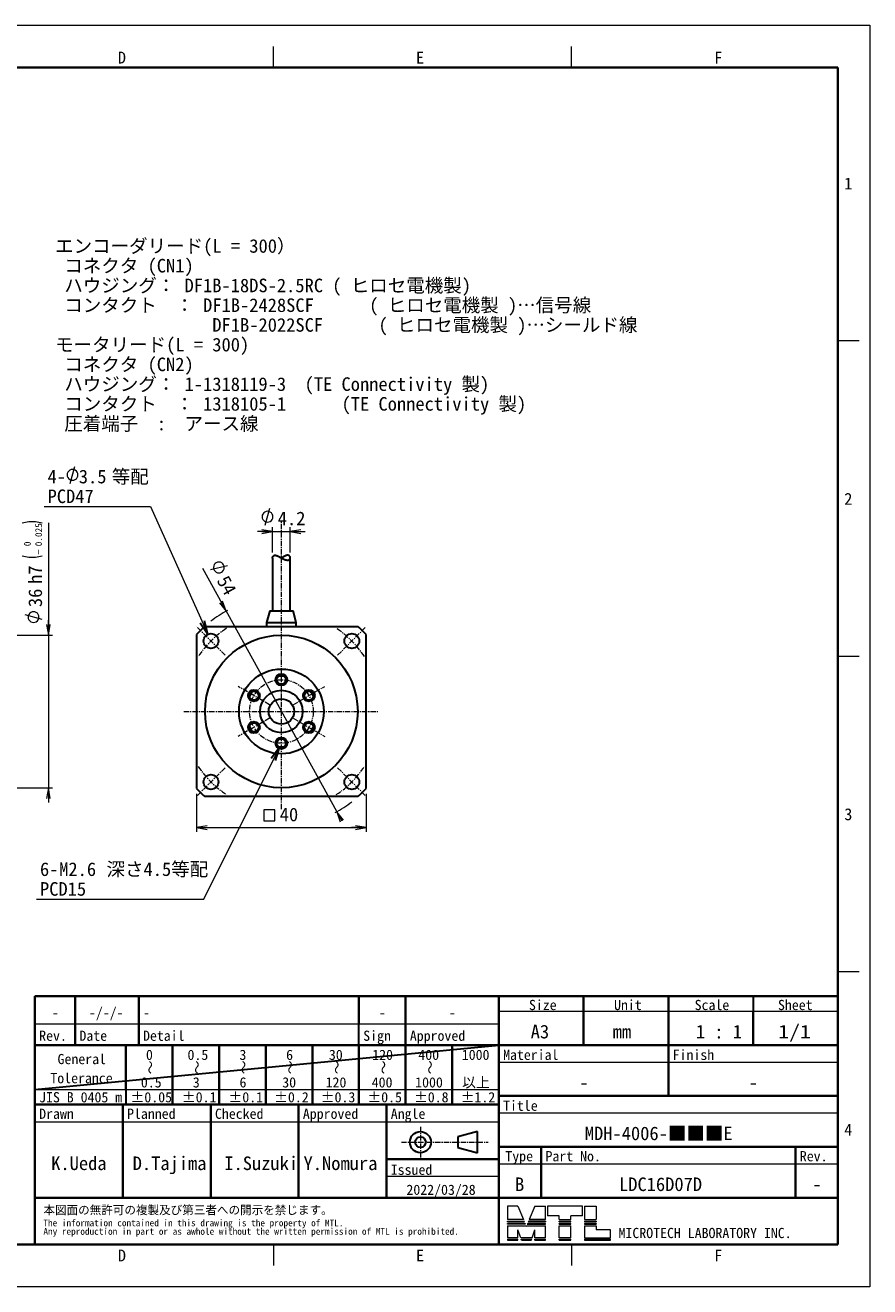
# Model space of a CAD drawing. Header units: millimetres. Extents: x 0 to 422, y 0 to 298.
# Tile 49 of 49: x 223 to 422, y 0 to 298. Entities that reach past the tile are written whole.
import ezdxf

# ---------------------------------------------------------------- set-up
doc = ezdxf.new("R2010")
doc.units = ezdxf.units.MM
doc.linetypes.add('CENTER', pattern=[2, 1.25, -0.25, 0.25, -0.25])
doc.linetypes.add('DOT', pattern=[0.5, 0.25, -0.25])
doc.styles.add('ｍｓ ｐゴシック', font='msgothic.ttc')
doc.dimstyles.get("Standard").update_dxf_attribs({"dimtxt": 0.18, "dimasz": 0.18, "dimexe": 0.18, "dimexo": 0.0625, "dimgap": 0.09, "dimtad": 0, "dimtih": 1, "dimtoh": 1, "dimdec": 4, "dimzin": 0, "dimdsep": 46, "dimcen": 0.09, "dimadec": 0, "dimazin": 0, "dimtfac": 1, "dimtdec": 4, "dimtofl": 0, "dimtmove": 0, "dimatfit": 3, "dimfxl": 1, "dimtolj": 1, "dimtzin": 0, "dimarcsym": 0})

# ---------------------------------------------------------------- blocks, each defined once
blk = doc.blocks.new('*D9')
at = {"color": 7, "linetype": 'Continuous', "lineweight": 9, "transparency": 16777216}
for p, q in [((228.23, 180.13), (228.23, 115.17)), ((226.73, 157.38), (222.73, 158.45)), ((228.23, 153.67), (228.23, 157.17)), ((201.03, 153.67), (229.23, 153.67)), ((201.03, 117.67), (229.23, 117.67)), ((228.23, 117.67), (228.23, 114.17))]:
    blk.add_line(p, q, dxfattribs=at)
for points in [[(226.73, 180.05), (225.19, 180.38), (223.61, 180.38), (222.07, 180.05)], [(222.07, 172.38), (223.61, 172.06), (225.19, 172.06), (226.73, 172.38)]]:
    blk.add_lwpolyline(points, dxfattribs=at)
blk.add_lwpolyline([(224.73, 159.19), (224.4, 159.15), (224.09, 159.02), (223.83, 158.82), (223.62, 158.56), (223.5, 158.25), (223.45, 157.92), (223.5, 157.59), (223.62, 157.28), (223.83, 157.02), (224.09, 156.81), (224.4, 156.69), (224.73, 156.64), (225.06, 156.69), (225.36, 156.81), (225.63, 157.02), (225.83, 157.28), (225.96, 157.59), (226, 157.92), (225.96, 158.25), (225.83, 158.56), (225.63, 158.82), (225.36, 159.02), (225.06, 159.15)], close=True, dxfattribs=at)
at = {"color": 7, "linetype": 'Continuous', "lineweight": 20, "transparency": 16777216}
for points in [[(227.79, 156.17, 0), (228.23, 153.67, 0), (228.67, 156.17, 0)], [(228.67, 115.17, 0), (228.23, 117.67, 0), (227.79, 115.17, 0)]]:
    blk.add_polyline3d(points, dxfattribs=at)
at = {"color": 7, "linetype": 'Continuous', "lineweight": 9, "transparency": 16777216, "style": 'ｍｓ ｐゴシック'}
for s, height, width, p in [('0.025', 1.602, 0.999502, (226.73, 174.63)), ('0', 1.6, 0.99968, (224.07, 174.65)), ('−', 1.6, 1.000906, (226.72, 172.68)), ('h7', 3.202, 0.999712, (226.73, 165.74)), ('36', 3.201, 1.000554, (226.73, 160.28))]:
    blk.add_text(s, height=height, rotation=90, dxfattribs=dict(at, width=width)).set_placement(p)
blk = doc.blocks.new('*D19')
at = {"color": 7, "linetype": 'Continuous', "lineweight": 9, "transparency": 16777216}
for p, q in [((266.45, 169.13), (270.47, 170.13)), ((264.55, 169.47), (297.45, 109.84))]:
    blk.add_line(p, q, dxfattribs=at)
blk.add_lwpolyline([(269.07, 168.51), (269.34, 168.71), (269.55, 168.97), (269.68, 169.28), (269.73, 169.6), (269.7, 169.94), (269.58, 170.25), (269.38, 170.51), (269.12, 170.72), (268.81, 170.85), (268.48, 170.9), (268.15, 170.87), (267.84, 170.75), (267.57, 170.55), (267.37, 170.29), (267.23, 169.98), (267.18, 169.65), (267.22, 169.32), (267.34, 169.01), (267.54, 168.75), (267.8, 168.54), (268.1, 168.4), (268.43, 168.35), (268.76, 168.39)], close=True, dxfattribs=at)
at = {"color": 7, "linetype": 'Continuous', "lineweight": 20, "transparency": 16777216}
for points in [[(268.56, 161.28, 0), (270.16, 159.31, 0), (269.33, 161.71, 0)], [(297.84, 110.05, 0), (296.24, 112.03, 0), (297.06, 109.62, 0)]]:
    blk.add_polyline3d(points, dxfattribs=at)
at = {"color": 7, "linetype": 'Continuous', "lineweight": 9, "transparency": 16777216, "style": 'ｍｓ ｐゴシック', "width": 0.99985}
blk.add_text('54', height=3.201, rotation=298.8866, dxfattribs=at).set_placement((267.87, 166.55))
blk = doc.blocks.new('*D20')
at = {"color": 7, "linetype": 'Continuous', "lineweight": 9, "transparency": 16777216}
for p, q in [((263.2, 116.23), (263.2, 107.27)), ((303.2, 116.23), (303.2, 107.27)), ((263.2, 108.27), (266.7, 108.27)), ((263.2, 108.27), (303.2, 108.27)), ((303.2, 108.27), (299.7, 108.27))]:
    blk.add_line(p, q, dxfattribs=at)
at = {"color": 7, "linetype": 'Continuous', "lineweight": 20, "transparency": 16777216}
blk.add_lwpolyline([(279.09, 109.89), (281.64, 109.89), (281.64, 112.44), (279.09, 112.44)], close=True, dxfattribs=at)
for points in [[(265.7, 108.71, 0), (263.2, 108.27, 0), (265.7, 107.82, 0)], [(300.7, 107.82, 0), (303.2, 108.27, 0), (300.7, 108.71, 0)]]:
    blk.add_polyline3d(points, dxfattribs=at)
at = {"color": 7, "linetype": 'Continuous', "lineweight": 9, "transparency": 16777216, "style": 'ｍｓ ｐゴシック', "width": 0.999882}
blk.add_text('40', height=3.201, dxfattribs=at).set_placement((282.81, 109.77))
blk = doc.blocks.new('*D21')
at = {"color": 7, "linetype": 'Continuous', "lineweight": 9, "transparency": 16777216}
for p, q in [((279.4, 179.6), (280.47, 183.6)), ((281.1, 173.16), (281.1, 179.1)), ((285.3, 173.16), (285.3, 179.1)), ((281.1, 178.1), (277.6, 178.1)), ((278.6, 178.1), (287.8, 178.1)), ((285.3, 178.1), (288.8, 178.1))]:
    blk.add_line(p, q, dxfattribs=at)
blk.add_lwpolyline([(281.21, 181.6), (281.16, 181.93), (281.04, 182.23), (280.83, 182.5), (280.57, 182.7), (280.26, 182.83), (279.93, 182.87), (279.6, 182.83), (279.3, 182.7), (279.03, 182.5), (278.83, 182.23), (278.7, 181.93), (278.66, 181.6), (278.7, 181.27), (278.83, 180.96), (279.03, 180.69), (279.3, 180.49), (279.6, 180.36), (279.93, 180.32), (280.26, 180.36), (280.57, 180.49), (280.83, 180.69), (281.04, 180.96), (281.16, 181.27)], close=True, dxfattribs=at)
at = {"color": 7, "linetype": 'Continuous', "lineweight": 20, "transparency": 16777216}
for points in [[(278.6, 177.65, 0), (281.1, 178.1, 0), (278.6, 178.54, 0)], [(287.8, 178.54, 0), (285.3, 178.1, 0), (287.8, 177.65, 0)]]:
    blk.add_polyline3d(points, dxfattribs=at)
at = {"color": 7, "linetype": 'Continuous', "lineweight": 9, "transparency": 16777216, "style": 'ｍｓ ｐゴシック', "width": 1.000662}
blk.add_text('4.2', height=3.2, dxfattribs=at).set_placement((282.34, 179.6))

msp = doc.modelspace()

# ---------------------------------------------------------------- linework, layer by layer
at = {"color": 5, "linetype": 'Continuous', "lineweight": 9, "true_color": 0x0000ff}
for p, q in [((0, 297.5), (422, 297.5)), ((422, 297.5), (422, 0)), ((422, 0), (0, 0))]:
    msp.add_line(p, q, dxfattribs=at)
at = {"color": 7, "linetype": 'Continuous', "lineweight": 9}
for p, q in [((281.33333, 287.5), (281.33333, 292.5)), ((351.66667, 287.5), (351.66667, 292.5)), ((414.5, 223.125), (419.5, 223.125)), ((233.39705, 189.46707), (234.46885, 193.46707)), ((227.23977, 184.0307), (252.35341, 184.0307)), ((414.5, 148.75), (419.5, 148.75)), ((225.45104, 91.43728), (264.92377, 91.43728)), ((414.5, 74.375), (419.5, 74.375)), ((334.5, 65), (354.5, 65)), ((354.5, 65), (374.5, 65)), ((374.5, 65), (394.5, 65)), ((394.5, 65), (414.5, 65)), ((225.06, 62), (234.56, 62)), ((234.56, 62), (249.56, 62)), ((249.56, 62), (301.5, 62)), ((301.5, 62), (312.5, 62)), ((312.5, 62), (334.5, 62)), ((334.5, 53), (414.5, 53)), ((225.06, 46.5), (246.5, 46.5)), ((246.5, 46.5), (257.5, 46.5)), ((257.5, 46.5), (268.5, 46.5)), ((268.5, 46.5), (279.5, 46.5)), ((279.5, 46.5), (290.5, 46.5)), ((290.5, 46.5), (301.5, 46.5)), ((301.5, 46.5), (312.5, 46.5)), ((312.5, 46.5), (323.5, 46.5)), ((323.5, 46.5), (334.5, 46.5)), ((225.06, 38.9), (245.795, 38.9)), ((245.795, 38.9), (266.53, 38.9)), ((266.53, 38.9), (287.265, 38.9)), ((287.265, 38.9), (308, 38.9)), ((308, 38.9), (334.5, 38.9)), ((334.5, 41), (414.5, 41)), ((334.5, 29), (344.5, 29)), ((344.5, 29), (404.5, 29)), ((404.5, 29), (414.5, 29)), ((334.5, 26), (308, 26)), ((336.5, 19), (336.5, 15.85)), ((339, 19), (336.5, 19)), ((339, 19), (340.347, 15.85)), ((343, 19), (341.653, 15.85)), ((343, 19), (345.5, 19)), ((345.5, 15.85), (345.5, 19)), ((354.2, 19), (346, 19)), ((346, 19), (346, 16.7)), ((354.2, 16.7), (354.2, 19)), ((354.7, 19), (357.45, 19)), ((354.7, 19), (354.7, 15.85)), ((357.45, 19), (357.45, 15.85)), ((340.347, 15.85), (336.5, 15.85)), ((336.5, 15.5), (340.453, 15.5)), ((336.5, 15.3), (336.5, 15.5)), ((336.5, 15.3), (340.579, 15.3)), ((336.5, 14.75), (336.5, 14.95)), ((336.5, 14.95), (340.684, 14.95)), ((340.579, 15.3), (340.453, 15.5)), ((340.811, 14.75), (340.684, 14.95)), ((341.189, 14.75), (341.316, 14.95)), ((345.5, 14.95), (341.316, 14.95)), ((341.421, 15.3), (341.547, 15.5)), ((345.5, 15.3), (341.421, 15.3)), ((345.5, 15.5), (341.547, 15.5)), ((345.5, 15.85), (341.653, 15.85)), ((345.5, 15.5), (345.5, 15.3)), ((345.5, 14.75), (345.5, 14.95)), ((348.7, 16.7), (346, 16.7)), ((348.7, 15.85), (348.7, 16.7)), ((348.7, 15.85), (351.5, 15.85)), ((348.7, 15.3), (348.7, 15.5)), ((348.7, 15.5), (351.5, 15.5)), ((348.7, 15.3), (351.5, 15.3)), ((348.7, 14.95), (351.5, 14.95)), ((348.7, 14.75), (348.7, 14.95)), ((354.2, 16.7), (351.5, 16.7)), ((351.5, 15.85), (351.5, 16.7)), ((351.5, 15.3), (351.5, 15.5)), ((351.5, 14.75), (351.5, 14.95)), ((354.7, 15.85), (357.45, 15.85)), ((354.7, 15.5), (354.7, 15.3)), ((354.7, 15.5), (357.45, 15.5)), ((354.7, 15.3), (357.45, 15.3)), ((354.7, 14.95), (357.45, 14.95)), ((354.7, 14.95), (354.7, 14.75)), ((357.45, 15.5), (357.45, 15.3)), ((357.45, 14.95), (357.45, 14.75)), ((340.811, 14.75), (336.5, 14.75)), ((336.5, 14.4), (340.916, 14.4)), ((336.5, 14.4), (336.5, 11.55)), ((339.658, 11.55), (339, 13.437)), ((339, 11.55), (339, 13.437)), ((340.916, 14.4), (341, 14.25)), ((341.084, 14.4), (341, 14.25)), ((341.084, 14.4), (345.5, 14.4)), ((341.189, 14.75), (345.5, 14.75)), ((342.342, 11.55), (343, 13.437)), ((343, 11.55), (343, 13.437)), ((345.5, 11.55), (345.5, 14.4)), ((348.7, 14.75), (351.5, 14.75)), ((348.7, 14.4), (351.5, 14.4)), ((348.7, 11.55), (348.7, 14.4)), ((351.5, 11.55), (351.5, 14.4)), ((354.7, 14.75), (357.45, 14.75)), ((354.7, 14.4), (354.7, 11.55)), ((354.7, 14.4), (357.45, 14.4)), ((357.45, 14.4), (357.45, 13.4)), ((360.85, 13.4), (357.45, 13.4)), ((360.85, 11.55), (360.85, 13.4)), ((281.33333, 10), (281.33333, 5)), ((339, 11.55), (336.5, 11.55)), ((336.5, 11.2), (339, 11.2)), ((336.5, 11.2), (336.5, 11)), ((336.5, 11), (339, 11)), ((339, 11), (339, 11.2)), ((342.342, 11.55), (339.658, 11.55)), ((339.85, 11), (339.745, 11.2)), ((339.745, 11.2), (342.255, 11.2)), ((339.85, 11), (342.15, 11)), ((342.15, 11), (342.255, 11.2)), ((345.5, 11.55), (343, 11.55)), ((343, 11.2), (345.5, 11.2)), ((343, 11), (343, 11.2)), ((343, 11), (345.5, 11)), ((345.5, 11), (345.5, 11.2)), ((351.5, 11.55), (348.7, 11.55)), ((348.7, 11.2), (351.5, 11.2)), ((348.7, 11), (348.7, 11.2)), ((348.7, 11), (351.5, 11)), ((351.5, 11), (351.5, 11.2)), ((351.66667, 10), (351.66667, 5)), ((354.7, 11.55), (360.85, 11.55)), ((354.7, 11.2), (360.85, 11.2)), ((354.7, 11.2), (354.7, 11)), ((354.7, 11), (360.85, 11)), ((360.85, 11), (360.85, 11.2))]:
    msp.add_line(p, q, dxfattribs=at)
at = {"color": 7, "linetype": 'Continuous', "lineweight": 40}
for p, q in [((13.5, 287.5), (414.5, 287.5)), ((414.5, 287.5), (414.5, 10)), ((225.06, 62), (225.06, 68.5)), ((225.06, 68.5), (234.56, 68.5)), ((234.56, 62), (234.56, 68.5)), ((234.56, 68.5), (246.515, 68.5)), ((246.515, 68.5), (249.56, 68.5)), ((249.56, 62), (249.56, 68.5)), ((249.56, 68.5), (268.53, 68.5)), ((268.53, 68.5), (301.5, 68.5)), ((301.5, 68.5), (312.5, 68.5)), ((301.5, 62), (301.5, 68.5)), ((312.5, 62), (312.5, 68.5)), ((312.5, 68.5), (334.5, 68.5)), ((334.5, 65), (334.5, 68.5)), ((334.5, 68.5), (354.5, 68.5)), ((354.5, 68.5), (354.5, 65)), ((354.5, 68.5), (374.5, 68.5)), ((374.5, 68.5), (374.5, 65)), ((374.5, 68.5), (394.5, 68.5)), ((394.5, 68.5), (414.5, 68.5)), ((334.5, 65), (334.5, 57)), ((354.5, 65), (354.5, 57)), ((374.5, 65), (374.5, 57)), ((394.5, 65), (394.5, 57)), ((225.06, 57), (225.06, 62)), ((234.56, 57), (234.56, 62)), ((249.56, 57), (249.56, 62)), ((312.5, 57), (312.5, 62)), ((225.06, 46.5), (225.06, 57)), ((246.5, 57), (225.06, 57)), ((246.5, 57), (246.5, 46.5)), ((257.5, 57), (246.5, 57)), ((268.5, 57), (257.5, 57)), ((257.5, 46.5), (257.5, 57)), ((279.5, 57), (268.5, 57)), ((268.5, 46.5), (268.5, 57)), ((290.5, 57), (279.5, 57)), ((279.5, 46.5), (279.5, 57)), ((301.5, 57), (290.5, 57)), ((290.5, 46.5), (290.5, 57)), ((312.5, 57), (301.5, 57)), ((301.5, 46.5), (301.5, 57)), ((323.5, 57), (312.5, 57)), ((312.5, 46.5), (312.5, 57)), ((334.5, 57), (323.5, 57)), ((323.5, 46.5), (323.5, 57)), ((334.5, 57), (414.5, 57)), ((334.5, 53), (334.5, 57)), ((374.5, 45), (374.5, 57)), ((414.5, 53), (414.5, 57)), ((334.5, 46.5), (334.5, 53)), ((414.5, 10), (414.5, 53)), ((225.06, 43), (225.06, 46.5)), ((257.5, 43), (257.5, 46.5)), ((268.5, 43), (268.5, 46.5)), ((279.5, 43), (279.5, 46.5)), ((290.5, 43), (290.5, 46.5)), ((301.5, 43), (301.5, 46.5)), ((312.5, 43), (312.5, 46.5)), ((323.5, 43), (323.5, 46.5)), ((334.5, 45), (334.5, 46.5)), ((334.5, 45), (414.5, 45)), ((334.5, 43), (334.5, 45)), ((225.06, 38.9), (225.06, 43)), ((246.5, 43), (225.06, 43)), ((245.795, 38.9), (245.795, 43)), ((257.5, 43), (246.5, 43)), ((268.5, 43), (257.5, 43)), ((266.53, 38.9), (266.53, 43)), ((279.5, 43), (268.5, 43)), ((290.5, 43), (279.5, 43)), ((287.265, 38.9), (287.265, 43)), ((301.5, 43), (290.5, 43)), ((312.5, 43), (301.5, 43)), ((308, 43), (308, 38.9)), ((323.5, 43), (312.5, 43)), ((334.5, 43), (323.5, 43)), ((334.5, 41), (334.5, 43)), ((225.06, 21), (225.06, 38.9)), ((245.795, 21), (245.795, 38.9)), ((266.53, 21), (266.53, 38.9)), ((287.265, 21), (287.265, 38.9)), ((308, 38.9), (308, 21)), ((334.5, 41), (334.5, 38.9)), ((334.5, 38.9), (334.5, 33)), ((334.5, 33), (344.5, 33)), ((334.5, 33), (334.5, 30.1)), ((344.5, 33), (344.5, 21)), ((344.5, 33), (404.5, 33)), ((404.5, 33), (404.5, 21)), ((404.5, 33), (414.5, 33)), ((308, 30.1), (334.5, 30.1)), ((334.5, 30.1), (334.5, 29)), ((334.5, 29), (334.5, 26)), ((334.5, 26), (334.5, 21)), ((225.06, 21), (245.795, 21)), ((225.06, 14.5), (225.06, 21)), ((245.795, 21), (266.53, 21)), ((266.53, 21), (287.265, 21)), ((287.265, 21), (308, 21)), ((308, 21), (334.5, 21)), ((334.5, 21), (334.5, 10)), ((334.5, 21), (344.5, 21)), ((344.5, 21), (404.5, 21)), ((404.5, 21), (414.5, 21)), ((225.06, 10), (225.06, 14.5)), ((414.5, 10), (13.5, 10)), ((225.06, 10), (334.5, 10)), ((334.5, 10), (414.5, 10))]:
    msp.add_line(p, q, dxfattribs=at)
at = {"color": 1, "linetype": 'CENTER', "lineweight": 9, "true_color": 0xff0000}
for p, q in [((283.19921, 112.6671), (283.19921, 180.3671)), ((269.94096, 148.92536), (263.22344, 155.64287)), ((296.45746, 148.92536), (303.17497, 155.64287)), ((280.42793, 137.2671), (272.98011, 141.5671)), ((285.97049, 137.2671), (293.41831, 141.5671)), ((260.19921, 135.6671), (306.19921, 135.6671)), ((280.42793, 134.0671), (272.98011, 129.7671)), ((285.97049, 134.0671), (293.41831, 129.7671)), ((269.94096, 122.40885), (263.22344, 115.69134)), ((296.45746, 122.40885), (303.17497, 115.69134))]:
    msp.add_line(p, q, dxfattribs=at)
at = {"color": 7, "linetype": 'Continuous', "lineweight": 30}
for p, q in [((281.09921, 171.85591), (281.09921, 159.3671)), ((285.29921, 159.3671), (285.29921, 171.85572)), ((280.44921, 159.3671), (279.69921, 156.6671)), ((280.44921, 159.3671), (283.19921, 159.3671)), ((283.19921, 159.3671), (285.94921, 159.3671)), ((286.69921, 156.6671), (285.94921, 159.3671)), ((301.33756, 155.6671), (265.06085, 155.6671)), ((279.69921, 156.6671), (283.19921, 156.6671)), ((279.69921, 156.6671), (279.69921, 155.6671)), ((283.19921, 156.6671), (286.69921, 156.6671)), ((286.69921, 155.6671), (286.69921, 156.6671)), ((263.19921, 153.80546), (263.19921, 117.52875)), ((303.19921, 117.52875), (303.19921, 153.80546)), ((265.06085, 115.6671), (301.33756, 115.6671)), ((394.5, 68.5), (394.5, 65)), ((301.5, 57), (301.5, 62)), ((225.06, 46.5), (334.5, 57)), ((246.5, 46.5), (246.5, 43)), ((329.5, 36.6), (324.83494, 35.35)), ((329.5, 31.6), (329.5, 36.6)), ((324.83494, 35.35), (324.83494, 32.85)), ((324.83494, 32.85), (329.5, 31.6))]:
    msp.add_line(p, q, dxfattribs=at)
at = {"color": 7, "linetype": 'DOT', "lineweight": 30}
msp.add_line((414.5, 68.5), (414.5, 57), dxfattribs=at)
at = {"color": 7, "linetype": 'CENTER', "lineweight": 9}
for p, q in [((316, 37.75), (316, 30.45)), ((311.5, 34.1), (332, 34.1))]:
    msp.add_line(p, q, dxfattribs=at)
at = {"color": 7, "linetype": 'Continuous', "lineweight": 9}
msp.add_lwpolyline([(235.20795, 191.46707), (235.16451, 191.79706), (235.03713, 192.10457), (234.83451, 192.36863), (234.57045, 192.57125), (234.26294, 192.69862), (233.93295, 192.74207), (233.60296, 192.69862), (233.29545, 192.57125), (233.03139, 192.36863), (232.82877, 192.10457), (232.7014, 191.79706), (232.65795, 191.46707), (232.7014, 191.13707), (232.82877, 190.82957), (233.03139, 190.56551), (233.29545, 190.36288), (233.60296, 190.23551), (233.93295, 190.19207), (234.26294, 190.23551), (234.57045, 190.36288), (234.83451, 190.56551), (235.03713, 190.82957), (235.16451, 191.13707)], close=True, dxfattribs=at)
at = {"color": 7, "linetype": 'Continuous', "lineweight": 30}
for points in [[(281.09921, 171.85589), (281.09924, 171.86216), (281.0998, 171.88208), (281.10104, 171.90212), (281.10295, 171.92228), (281.10553, 171.94253), (281.10879, 171.96287), (281.11271, 171.98326), (281.1173, 172.00369), (281.12296, 172.02563), (281.12939, 172.04759), (281.13659, 172.06951), (281.14455, 172.09139), (281.15328, 172.11317), (281.16198, 172.13308), (281.17132, 172.15288), (281.18133, 172.17253), (281.19199, 172.19202), (281.20332, 172.21132), (281.21533, 172.23039), (281.22801, 172.24922), (281.24138, 172.26775), (281.25258, 172.28235), (281.26423, 172.29673), (281.27633, 172.31087), (281.28889, 172.32475), (281.30191, 172.33833), (281.31371, 172.34999), (281.32588, 172.36139), (281.33842, 172.37253), (281.35133, 172.38338), (281.36461, 172.39393), (281.37827, 172.40415), (281.39085, 172.41303), (281.40375, 172.42162), (281.41696, 172.42991), (281.43047, 172.43788), (281.44151, 172.44402), (281.45276, 172.44993), (281.4642, 172.45562), (281.47585, 172.46106), (281.4877, 172.46627), (281.49974, 172.47122), (281.512, 172.4759), (281.52445, 172.48033), (281.5371, 172.48447), (281.54994, 172.48834), (281.56142, 172.4915), (281.57305, 172.49443), (281.58482, 172.49713), (281.59675, 172.4996), (281.60881, 172.50182), (281.62102, 172.5038), (281.6327, 172.50545), (281.64451, 172.50687), (281.65644, 172.50807), (281.66849, 172.50904), (281.68066, 172.50978), (281.69293, 172.5103), (281.70532, 172.51058), (281.71782, 172.51063), (281.73042, 172.51045), (281.74312, 172.51003), (281.75593, 172.50939), (281.76882, 172.50852), (281.78181, 172.50742), (281.79488, 172.5061), (281.80805, 172.50455), (281.8213, 172.50278), (281.83462, 172.50078), (281.84802, 172.49858), (281.86269, 172.49593), (281.87745, 172.49303), (281.89229, 172.48988), (281.90721, 172.4865), (281.92219, 172.48288), (281.93724, 172.47903), (281.95413, 172.47446), (281.97111, 172.46961), (281.98815, 172.4645), (282.00527, 172.45913), (282.02244, 172.45352), (282.03967, 172.44766), (282.06042, 172.44032), (282.08124, 172.43267), (282.10214, 172.4247), (282.1231, 172.41644), (282.14413, 172.4079), (282.1652, 172.39909), (282.18634, 172.39003), (282.20753, 172.38073), (282.22877, 172.3712), (282.25006, 172.36145), (282.27867, 172.34806), (282.30737, 172.33432), (282.33614, 172.32027), (282.36499, 172.30592), (282.39394, 172.29128), (282.42297, 172.2764), (282.45207, 172.26128), (282.48124, 172.24595), (282.51048, 172.23044), (282.53978, 172.21476), (282.57503, 172.19574), (282.61037, 172.17653), (282.64582, 172.15715), (282.68136, 172.13762), (282.71699, 172.11799), (282.75272, 172.09826), (282.78855, 172.07845), (282.82448, 172.0586), (282.86051, 172.03871), (282.89662, 172.01881), (282.93539, 171.99751), (282.97429, 171.97624), (283.01329, 171.95501), (283.05239, 171.93386), (283.09158, 171.91281), (283.12943, 171.89263), (283.16738, 171.87257), (283.20541, 171.85265), (283.24353, 171.83288), (283.2817, 171.8133), (283.31358, 171.79712), (283.3455, 171.78109), (283.37747, 171.7652), (283.40948, 171.74947), (283.44152, 171.73392), (283.47358, 171.71856), (283.50567, 171.70338), (283.53779, 171.68841), (283.56993, 171.67364), (283.60207, 171.6591), (283.63421, 171.64478), (283.66635, 171.63072), (283.69616, 171.61789), (283.72597, 171.60528), (283.75576, 171.59291), (283.78553, 171.58077), (283.81525, 171.56889), (283.84494, 171.55727), (283.87456, 171.54592), (283.90071, 171.53611), (283.92681, 171.52652), (283.95286, 171.51716), (283.97884, 171.50803), (284.00476, 171.49914), (284.0306, 171.49049), (284.05637, 171.48209), (284.08206, 171.47395), (284.10765, 171.46606), (284.13314, 171.45845), (284.15852, 171.4511), (284.18379, 171.44403), (284.20894, 171.43724), (284.23397, 171.43074), (284.25885, 171.42453), (284.28081, 171.41926), (284.30267, 171.41423), (284.3244, 171.40944), (284.346, 171.4049), (284.36746, 171.4006), (284.38877, 171.39655), (284.40865, 171.39297), (284.42839, 171.38962), (284.448, 171.3865), (284.46746, 171.3836), (284.48677, 171.38094), (284.50593, 171.3785), (284.52492, 171.3763), (284.54376, 171.37433), (284.56243, 171.37259), (284.58093, 171.37109), (284.59925, 171.36983), (284.61738, 171.36881), (284.63533, 171.36803), (284.65309, 171.36748), (284.67066, 171.36718), (284.68413, 171.3671)], [(285.29921, 171.85588), (285.29887, 171.87554), (285.29787, 171.89533), (285.29621, 171.91524), (285.29389, 171.93524), (285.29091, 171.95533), (285.28728, 171.97547), (285.28299, 171.99567), (285.27806, 172.0159), (285.27247, 172.03614), (285.26623, 172.05636), (285.25935, 172.07655), (285.25181, 172.09669), (285.24362, 172.11677), (285.23477, 172.13674), (285.22526, 172.15659), (285.21627, 172.17408), (285.20675, 172.19145), (285.1967, 172.20867), (285.18611, 172.22571), (285.17499, 172.24256), (285.16333, 172.25918), (285.15282, 172.27334), (285.1419, 172.2873), (285.13057, 172.30104), (285.11882, 172.31456), (285.10664, 172.32782), (285.09403, 172.34083), (285.08098, 172.35354), (285.0675, 172.36594), (285.05639, 172.37562), (285.045, 172.38508), (285.03332, 172.3943), (285.02134, 172.40328), (285.00908, 172.41199), (284.99816, 172.41934), (284.98702, 172.42649), (284.97565, 172.4334), (284.96405, 172.44008), (284.95223, 172.44651), (284.94018, 172.45269), (284.92925, 172.45798), (284.91813, 172.46305), (284.90683, 172.4679), (284.89536, 172.47252), (284.8837, 172.4769), (284.87186, 172.48104), (284.85984, 172.48493), (284.84765, 172.48857), (284.83528, 172.49195), (284.82274, 172.49506), (284.81002, 172.4979), (284.79714, 172.50047), (284.78408, 172.50275), (284.77086, 172.50475), (284.75749, 172.50647), (284.74548, 172.50774), (284.73334, 172.50879), (284.72108, 172.5096), (284.70871, 172.51018), (284.69623, 172.51053), (284.68363, 172.51064), (284.67172, 172.51052), (284.65971, 172.5102), (284.64761, 172.50968), (284.63542, 172.50894), (284.62315, 172.50801), (284.6108, 172.50686), (284.59588, 172.50522), (284.58085, 172.5033), (284.56571, 172.50108), (284.55048, 172.49859), (284.53515, 172.49582), (284.51974, 172.49278), (284.50424, 172.48947), (284.48865, 172.4859), (284.47299, 172.48207), (284.45726, 172.47799), (284.44029, 172.47334), (284.42323, 172.46841), (284.4061, 172.46322), (284.38891, 172.45777), (284.37166, 172.45207), (284.3522, 172.44538), (284.33268, 172.43839), (284.31308, 172.43113), (284.29343, 172.42359), (284.27371, 172.4158), (284.25395, 172.40776), (284.23017, 172.3978), (284.20631, 172.38753), (284.18239, 172.37694), (284.15841, 172.36608), (284.13436, 172.35494), (284.11027, 172.34356), (284.08612, 172.33193), (284.06191, 172.32009), (284.03764, 172.30803), (284.01333, 172.29579), (283.98072, 172.27912), (283.94801, 172.26215), (283.91522, 172.24492), (283.88234, 172.22746), (283.84502, 172.20743), (283.80758, 172.18716), (283.77002, 172.16669), (283.73236, 172.14604), (283.6946, 172.12525), (283.65673, 172.10436), (283.61874, 172.08336), (283.58065, 172.06231), (283.54244, 172.04121), (283.50414, 172.0201), (283.46573, 171.999), (283.42721, 171.97792), (283.38857, 171.95688), (283.34985, 171.93592), (283.31102, 171.91505), (283.27625, 171.89649), (283.2414, 171.87803), (283.20647, 171.85968), (283.19921, 171.85589)]]:
    msp.add_lwpolyline(points, dxfattribs=at)
at = {"color": 7, "linetype": 'Continuous', "lineweight": 9}
for points in [[(252.35341, 184.0307, 0), (265.86645, 153.88105, 0)], [(264.92378, 91.43728, 0), (282.72033, 127.20466, 0)]]:
    msp.add_polyline3d(points, dxfattribs=at)
at = {"color": 7, "linetype": 'Continuous', "lineweight": 30}
for points in [[(264.05701, 156.54938, 0), (265.86645, 153.88105, 0), (265.07876, 157.00732, 0)], [(281.80719, 124.1127, 0), (282.72033, 127.20466, 0), (280.80475, 124.61148, 0)]]:
    msp.add_polyline3d(points, dxfattribs=at)
for centre, radius in [((266.5822, 152.28411), 1.75), ((283.19921, 135.6671), 18), ((299.81622, 152.28411), 1.75), ((283.19921, 135.6671), 10), ((283.19921, 143.1671), 1.375), ((283.19921, 143.1671), 1.075), ((276.70402, 139.4171), 1.375), ((276.70402, 139.4171), 1.075), ((283.19921, 135.6671), 5), ((289.6944, 139.4171), 1.375), ((289.6944, 139.4171), 1.075), ((283.19921, 135.6671), 3), ((276.70402, 131.9171), 1.375), ((276.70402, 131.9171), 1.075), ((289.6944, 131.9171), 1.375), ((289.6944, 131.9171), 1.075), ((283.19921, 128.1671), 1.375), ((283.19921, 128.1671), 1.075), ((266.5822, 119.05009), 1.75), ((299.81622, 119.05009), 1.75), ((316, 34.1), 2.5), ((316, 34.1), 1.25)]:
    msp.add_circle(centre, radius, dxfattribs=at)
at = {"color": 1, "linetype": 'CENTER', "lineweight": 9, "true_color": 0xff0000}
msp.add_circle((283.19921, 135.6671), 7.5, dxfattribs=at)
at = {"color": 7, "linetype": 'Continuous', "lineweight": 9}
for centre in [(283.19921, 143.1671), (276.70402, 139.4171), (289.6944, 139.4171), (276.70402, 131.9171), (289.6944, 131.9171), (283.19921, 128.1671)]:
    msp.add_circle(centre, 1.3, dxfattribs=at)
at = {"color": 7, "linetype": 'Continuous', "lineweight": 30}
for centre, radius, start, end in [((284.78333, 171.87367), 0.51618, 258.9203044, 358.0258336), ((283.19921, 135.6671), 27, 132.2054464, 137.7945536), ((283.19921, 135.6671), 27, 42.2054464, 47.7945536), ((283.19921, 135.6671), 8.3525, 85.2579086, 94.7420914), ((283.19921, 135.6671), 8.36385, 85.3700505, 94.6299495), ((283.19921, 135.6671), 8.44576, 86.3203413, 93.6796587), ((282.58648, 142.38924), 1.64, 81.5306637, 83.7905595), ((283.19921, 135.6671), 8.44576, 146.3203413, 153.6796587), ((283.19921, 135.6671), 8.36385, 145.3700505, 154.6299495), ((283.19921, 135.6671), 8.3525, 145.2579086, 154.7420914), ((283.19921, 135.6671), 8.3525, 25.2579086, 34.7420914), ((283.19921, 135.6671), 8.36385, 25.3700505, 34.6299495), ((288.71438, 139.55881), 1.64, 21.5306637, 23.7905595), ((283.19921, 135.6671), 8.44576, 26.3203413, 33.6796587), ((277.07131, 138.49753), 1.64, 141.5306637, 143.7905595), ((283.19921, 135.6671), 8.44576, 206.3203413, 213.6796587), ((283.19921, 135.6671), 8.36385, 205.3700505, 214.6299495), ((283.19921, 135.6671), 8.3525, 205.2579086, 214.7420914), ((277.68403, 131.7754), 1.64, 201.5306637, 203.7905595), ((283.19921, 135.6671), 8.3525, 325.2579086, 334.7420914), ((283.19921, 135.6671), 8.36385, 325.3700505, 334.6299495), ((283.19921, 135.6671), 8.44576, 326.3203413, 333.6796587), ((289.32711, 132.83667), 1.64, 321.5306637, 323.7905595), ((283.19921, 135.6671), 8.3525, 265.2579086, 274.7420914), ((283.19921, 135.6671), 8.36385, 265.3700505, 274.6299495), ((283.19921, 135.6671), 8.44576, 266.3203413, 273.6796587), ((283.81193, 128.94497), 1.64, 261.5306637, 263.7905595), ((283.19921, 135.6671), 27, 222.2054464, 227.7945536), ((283.19921, 135.6671), 27, 312.2054464, 317.7945536)]:
    msp.add_arc(centre, radius, start, end, dxfattribs=at)
at = {"color": 7, "linetype": 'Continuous', "lineweight": 9}
for start, end in [(118.0043639, 128.0043639), (298.0043639, 308.0043639)]:
    msp.add_arc((283.19921, 135.6671), 27, start, end, dxfattribs=at)
at = {"color": 1, "linetype": 'CENTER', "lineweight": 9, "true_color": 0xff0000}
for start, end in [(123.4179517, 146.5820483), (33.4179517, 56.5820483), (213.4179517, 236.5820483), (303.4179517, 326.5820483)]:
    msp.add_arc((283.19921, 135.6671), 23.5, start, end, dxfattribs=at)

# ---------------------------------------------------------------- texts
at = {"color": 7, "linetype": 'Continuous', "lineweight": 9, "style": 'ｍｓ ｐゴシック'}
for s, height, width, p in [('D', 2.8017, 1.000294, (244.638, 288.47281)), ('E', 2.8017, 1.000018, (314.97141, 288.47281)), ('F', 2.8017, 1.000018, (385.30486, 288.47281)), ('1', 2.80272, 0.999482, (415.98277, 258.78439)), ('エンコーダリード(L = 300）', 3.2021714, 0.999733, (229.80307, 243.8477)), (' コネクタ (CN1)', 3.1993148, 1.000583, (229.80463, 239.195)), (' ハウジング： DF1B-18DS-2.5RC ( ヒロセ電機製)', 3.2009334, 1.000067, (229.80463, 234.53807)), (' コンタクト\u3000： DF1B-2428SCF      ( ヒロセ電機製 )…信号線', 3.2022514, 0.999621, (229.80463, 229.88375)), ('\u3000 \u3000\u3000\u3000\u3000\u3000\u3000\u3000DF1B-2022SCF      ( ヒロセ電機製 )…シールド線', 3.2022514, 0.999557, (229.80463, 225.22921)), ('モータリード(L = 300)', 3.2003356, 1.000351, (229.80409, 220.57693)), (' コネクタ (CN2)', 3.1993148, 1.000583, (229.80463, 215.92227)), (' ハウジング： 1-1318119-3  (TE Connectivity 製)', 3.2010246, 1.000027, (229.80463, 211.26523)), (' コンタクト\u3000： 1318105-1      (TE Connectivity 製)', 3.2014942, 0.99986, (229.80463, 206.61078)), (' 圧着端子\u3000:  アース線', 3.2020894, 0.999722, (229.80463, 201.95667)), ('4-', 3.199852, 1.000513, (228.04013, 189.46722)), ('3.5', 3.201025, 1.000475, (235.40733, 189.46604)), (' 等配', 3.202798, 0.999568, (241.00795, 189.46638)), ('PCD47', 3.201025, 1.000059, (228.03937, 184.8115)), ('2', 2.79987, 1.000988, (415.98124, 184.41034)), ('3', 2.8009, 1.000622, (415.98124, 110.03433)), ('6-', 3.201025, 1.0006, (226.24935, 96.87262)), ('M2.6', 3.201025, 1.000332, (230.77898, 96.87262)), (' 深さ4.5等配', 3.202089, 0.999825, (239.76014, 96.87379)), ('PCD15', 3.203204, 0.999388, (226.25064, 92.21806)), ('-/-/-', 2.402069, 0.999649, (237.79123, 63.42854)), ('Size', 2.400768, 0.999455, (341.59603, 65.24923)), ('Unit', 2.402333, 0.999434, (361.67102, 65.24922)), ('Scale', 2.4, 1.000043, (380.68917, 65.25)), ('Sheet', 2.400768, 0.999942, (400.34141, 65.24923)), ('-', 2.3976, 1.002125, (229.03207, 63.43209)), ('-', 2.3976, 1.002125, (250.55933, 63.43209)), ('-', 2.3976, 1.002125, (306.22208, 63.43209)), ('-', 2.3976, 1.002125, (322.72208, 63.43209)), ('Rev.', 2.401546, 0.999412, (226.06075, 57.99923)), ('Date', 2.402333, 0.999481, (235.55891, 57.99922)), ('Detail', 2.402333, 0.99947, (250.5589, 57.99922)), ('Sign', 2.400366, 0.999885, (302.50055, 57.99963)), ('Approved', 2.400366, 1.000571, (313.50007, 57.99963)), ('A3', 3.201025, 1.000206, (342.00921, 58.5717)), ('mm', 3.198654, 1.000375, (361.3553, 58.5729)), ('1 : 1', 3.220263, 0.99426, (380.96466, 58.55455)), ('1/1', 3.20276, 1.183905, (400.38349, 58.5714)), ('General', 2.400768, 1.000267, (230.39329, 52.49923)), ('0', 2.40077, 0.99968, (251.25033, 53.50086)), ('0.5', 2.402403, 0.999615, (261.05024, 53.49922)), ('3', 2.40077, 1.000622, (273.30406, 53.49923)), ('6', 2.40077, 1.001764, (284.31669, 53.49923)), ('30', 2.402403, 0.99941, (294.40414, 53.49922)), ('120', 2.400768, 0.999818, (304.6282, 53.50086)), ('400', 2.400768, 0.999942, (315.50485, 53.50086)), ('1000', 2.400768, 0.999882, (325.75546, 53.50086)), ('Material', 2.402333, 0.999461, (335.50055, 53.49922)), ('Finish', 2.402333, 0.999301, (375.49905, 53.49922)), ('Tolerance', 2.401546, 0.999764, (228.69533, 48)), ('0.5', 2.402403, 0.999615, (250.05026, 46.99922)), ('3', 2.40077, 1.000622, (262.30405, 46.99923)), ('6', 2.40077, 1.001764, (273.31668, 46.99923)), ('30', 2.402403, 0.99941, (283.40416, 46.99922)), ('120', 2.400768, 0.999818, (293.62819, 47.00086)), ('400', 2.400768, 0.999942, (304.50484, 47.00086)), ('1000', 2.400768, 0.999882, (314.75545, 47.00086)), ('以上', 2.399912, 1.000312, (325.82352, 47.0001)), ('-', 3.1968, 1.002125, (353.46278, 46.57612)), ('-', 3.1968, 1.002125, (393.46277, 46.57612)), ('JIS B 0405 m', 2.4151969, 0.994031, (226.04316, 43.48636)), ('±0.05', 2.402403, 0.999483, (247.60248, 43.49922)), ('±0.1', 2.400768, 1.000278, (259.71381, 43.50086)), ('±0.1', 2.400768, 1.000278, (270.71379, 43.50086)), ('±0.2', 2.400768, 1.000191, (281.47521, 43.50086)), ('±0.3', 2.402403, 0.99951, (292.47518, 43.49922)), ('±0.5', 2.402403, 0.99951, (303.47519, 43.49922)), ('±0.8', 2.402403, 0.999401, (314.46843, 43.49922)), ('±1.2', 2.401546, 0.999867, (325.47521, 43.50008)), ('Drawn', 2.402333, 0.999492, (226.05891, 39.59922)), ('Planned', 2.402333, 0.999538, (246.79467, 39.59922)), ('Checked', 2.4, 1.000516, (267.5288, 39.6)), ('Approved', 2.400366, 1.000571, (288.26507, 39.59963)), ('Angle', 2.400366, 1.000168, (309.00008, 39.59963)), ('Title', 2.402333, 0.999134, (335.49945, 41.49922)), ('MDH-4006-■■■E', 3.2013922, 0.999934, (354.77347, 34.57363)), ('4', 2.79987, 0.999542, (415.98227, 35.66036)), ('K.Ueda', 3.203111, 0.999574, (228.89183, 27.52169)), ('D.Tajima', 3.202217, 0.999588, (248.11565, 27.52257)), ('I.Suzuki', 3.201025, 0.999964, (269.73427, 27.5217)), ('Y.Nomura', 3.203111, 0.999495, (288.42457, 27.52169)), ('Type', 2.401663, 0.999669, (336.02898, 29.59988)), ('Part No.', 2.415348, 0.994383, (345.49961, 29.58636)), ('Rev.', 2.401546, 0.999412, (405.50074, 29.59923)), ('Issued', 2.402333, 0.999562, (309.00025, 26.39922)), ('2022/03/28', 2.402069, 0.999515, (312.69278, 21.67855)), ('B', 3.20195, 1.000254, (338.31659, 22.57284)), ('LDC16D07D', 3.203204, 0.999287, (362.84418, 22.57169)), ('-', 3.1968, 1.002125, (408.46276, 22.57612)), ('本図面の無許可の複製及び第三者への開示を禁じます。', 2, 1.000371, (227.06032, 17.09136)), ('The information contained in this drawing is the property of MTL.', 1.600244, 1.000304, (227.05961, 14.26339)), ('Any reproduction in part or as awhole without the written permission of MTL is prohibited.', 1.600244, 1.000341, (227.06006, 12.26339)), ('MICROTECH LABORATORY INC.', 2.4136365, 0.994555, (362.73698, 11.47727)), ('D', 2.8017, 1.000294, (244.638, 5.97282)), ('E', 2.8017, 1.000018, (314.97141, 5.97282)), ('F', 2.8017, 1.000018, (385.30486, 5.97282))]:
    msp.add_text(s, height=height, dxfattribs=dict(at, width=width)).set_placement(p)
at = {"color": 7, "linetype": 'Continuous', "lineweight": 9, "style": 'ｍｓ ｐゴシック', "width": 0.9994}
for p in [(253.49993, 50.10917), (264.49991, 50.10917), (275.49992, 50.10917), (286.49993, 50.10917), (297.49993, 50.10917), (308.49991, 50.10917), (319.49992, 50.10917)]:
    msp.add_text('～', height=2.40163, rotation=90, dxfattribs=at).set_placement(p)

# ---------------------------------------------------------------- dimensions: what is measured, and where the dimension line sits
for picture in ['*D21', '*D9', '*D20']:
    dim = msp.add_linear_dim(base=(0, 0), p1=(0, 0), p2=(0, 0), dimstyle='Standard')
    dim.commit()
    dim.dimension.update_dxf_attribs({"geometry": picture, "text_midpoint": (0, 0)})
dim = msp.add_diameter_dim_2p(p1=(0, 0), p2=(0, 0), dimstyle='Standard')
dim.commit()
dim.dimension.update_dxf_attribs({"geometry": '*D19', "text_midpoint": (0, 0)})

doc.saveas('drawing.dxf')
